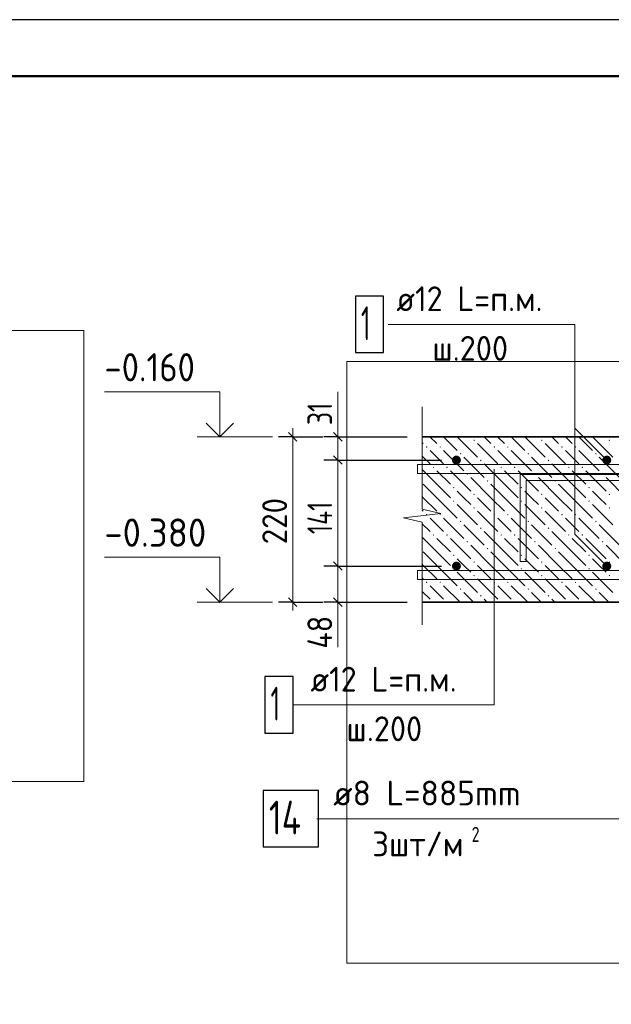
# Model space of a CAD drawing. Header units: millimetres. Extents: x 0 to 42000, y 0 to 29700.
# Tile 21 of 33: x 19842 to 25088, y 20969 to 29700. Entities that reach past the tile are written whole.
import ezdxf

# ---------------------------------------------------------------- set-up
doc = ezdxf.new("R2010")
doc.units = ezdxf.units.MM
for name, color, linetype, lineweight in [('Standard', 7, 'Continuous', 25), ('ЖБ Перекрытие верхний уровень', 7, 'Continuous', 18), ('Размерная линия_ общее', 7, 'Continuous', 13), ('Фиксатор', 7, 'Continuous', 50), ('Фоновоя арматура Х1', 7, 'Continuous', 25)]:
    doc.layers.add(name, color=color, linetype=linetype, lineweight=lineweight)
doc.styles.add('ISOCPEUR', font='txt')

msp = doc.modelspace()

# ---------------------------------------------------------------- hatches: boundary and pattern name
at = {"layer": 'ЖБ Перекрытие верхний уровень', "linetype": 'Continuous', "lineweight": 18, "transparency": 33554687}
for points in [[(23864.2, 25970.8), (23870.6, 25977.3), (23877.1, 25970.8), (23870.6, 25964.3)], [(24464.2, 25970.8), (24470.6, 25977.3), (24477.1, 25970.8), (24470.6, 25964.3)], [(25064.2, 25970.8), (25070.6, 25977.3), (25077.1, 25970.8), (25070.6, 25964.3)], [(23444.2, 25910.8), (23450.7, 25917.3), (23457.2, 25910.8), (23450.7, 25904.3)], [(23564.2, 25910.8), (23570.6, 25917.3), (23577.1, 25910.8), (23570.6, 25904.3)], [(23744.2, 25850.8), (23750.7, 25857.3), (23757.2, 25850.8), (23750.7, 25844.3)], [(24044.2, 25910.8), (24050.7, 25917.3), (24057.2, 25910.8), (24050.7, 25904.3)], [(24164.2, 25910.8), (24170.6, 25917.3), (24177.1, 25910.8), (24170.6, 25904.3)], [(24344.2, 25850.8), (24350.7, 25857.3), (24357.2, 25850.8), (24350.7, 25844.3)], [(24644.2, 25910.8), (24650.7, 25917.3), (24657.2, 25910.8), (24650.7, 25904.3)], [(24764.2, 25910.8), (24770.6, 25917.3), (24777.1, 25910.8), (24770.6, 25904.3)], [(24944.2, 25850.8), (24950.7, 25857.3), (24957.2, 25850.8), (24950.7, 25844.3)], [(23924.2, 25790.8), (23930.7, 25797.3), (23937.2, 25790.8), (23930.7, 25784.3)], [(24524.2, 25790.8), (24530.7, 25797.3), (24537.2, 25790.8), (24530.7, 25784.3)], [(23504.2, 25730.8), (23510.7, 25737.3), (23517.2, 25730.8), (23510.7, 25724.3)], [(23624.2, 25730.8), (23630.7, 25737.3), (23637.2, 25730.8), (23630.7, 25724.3)], [(23804.2, 25670.8), (23810.7, 25677.3), (23817.2, 25670.8), (23810.7, 25664.3)], [(24104.2, 25730.8), (24110.7, 25737.3), (24117.2, 25730.8), (24110.7, 25724.3)], [(24224.2, 25730.8), (24230.7, 25737.3), (24237.2, 25730.8), (24230.7, 25724.3)], [(24404.2, 25670.8), (24410.7, 25677.3), (24417.2, 25670.8), (24410.7, 25664.3)], [(24704.2, 25730.8), (24710.7, 25737.3), (24717.2, 25730.8), (24710.7, 25724.3)], [(24824.2, 25730.8), (24830.7, 25737.3), (24837.2, 25730.8), (24830.7, 25724.3)], [(25004.2, 25670.8), (25010.7, 25677.3), (25017.2, 25670.8), (25010.7, 25664.3)], [(23984.1, 25610.8), (23990.6, 25617.3), (23997.1, 25610.8), (23990.6, 25604.3)], [(24584.1, 25610.8), (24590.6, 25617.3), (24597.1, 25610.8), (24590.6, 25604.3)], [(23684.1, 25550.8), (23690.6, 25557.3), (23697.1, 25550.8), (23690.6, 25544.3)], [(23864.2, 25490.8), (23870.6, 25497.3), (23877.1, 25490.8), (23870.6, 25484.3)], [(24284.1, 25550.8), (24290.6, 25557.3), (24297.1, 25550.8), (24290.6, 25544.3)], [(24464.2, 25490.8), (24470.6, 25497.3), (24477.1, 25490.8), (24470.6, 25484.3)], [(24884.1, 25550.8), (24890.6, 25557.3), (24897.1, 25550.8), (24890.6, 25544.3)], [(25064.2, 25490.8), (25070.6, 25497.3), (25077.1, 25490.8), (25070.6, 25484.3)], [(23684.1, 25430.8), (23690.6, 25437.3), (23697.1, 25430.8), (23690.6, 25424.3)], [(24284.1, 25430.8), (24290.6, 25437.3), (24297.1, 25430.8), (24290.6, 25424.3)], [(24884.1, 25430.8), (24890.6, 25437.3), (24897.1, 25430.8), (24890.6, 25424.3)], [(23864.2, 25370.8), (23870.6, 25377.3), (23877.1, 25370.8), (23870.6, 25364.3)], [(24464.2, 25370.8), (24470.6, 25377.3), (24477.1, 25370.8), (24470.6, 25364.3)], [(25064.2, 25370.8), (25070.6, 25377.3), (25077.1, 25370.8), (25070.6, 25364.3)], [(23444.2, 25310.8), (23450.7, 25317.3), (23457.2, 25310.8), (23450.7, 25304.3)], [(23564.2, 25310.8), (23570.6, 25317.3), (23577.1, 25310.8), (23570.6, 25304.3)], [(23744.2, 25250.8), (23750.7, 25257.3), (23757.2, 25250.8), (23750.7, 25244.3)], [(24044.2, 25310.8), (24050.7, 25317.3), (24057.2, 25310.8), (24050.7, 25304.3)], [(24164.2, 25310.8), (24170.6, 25317.3), (24177.1, 25310.8), (24170.6, 25304.3)], [(24344.2, 25250.8), (24350.7, 25257.3), (24357.2, 25250.8), (24350.7, 25244.3)], [(24644.2, 25310.8), (24650.7, 25317.3), (24657.2, 25310.8), (24650.7, 25304.3)], [(24764.2, 25310.8), (24770.6, 25317.3), (24777.1, 25310.8), (24770.6, 25304.3)], [(24944.2, 25250.8), (24950.7, 25257.3), (24957.2, 25250.8), (24950.7, 25244.3)], [(23924.2, 25190.8), (23930.7, 25197.3), (23937.2, 25190.8), (23930.7, 25184.3)], [(24524.2, 25190.8), (24530.7, 25197.3), (24537.2, 25190.8), (24530.7, 25184.3)], [(23504.2, 25130.8), (23510.7, 25137.3), (23517.2, 25130.8), (23510.7, 25124.3)], [(23624.2, 25130.8), (23630.7, 25137.3), (23637.2, 25130.8), (23630.7, 25124.3)], [(23804.2, 25070.8), (23810.7, 25077.3), (23817.2, 25070.8), (23810.7, 25064.3)], [(24104.2, 25130.8), (24110.7, 25137.3), (24117.2, 25130.8), (24110.7, 25124.3)], [(24224.2, 25130.8), (24230.7, 25137.3), (24237.2, 25130.8), (24230.7, 25124.3)], [(24404.2, 25070.8), (24410.7, 25077.3), (24417.2, 25070.8), (24410.7, 25064.3)], [(24704.2, 25130.8), (24710.7, 25137.3), (24717.2, 25130.8), (24710.7, 25124.3)], [(24824.2, 25130.8), (24830.7, 25137.3), (24837.2, 25130.8), (24830.7, 25124.3)], [(25004.2, 25070.8), (25010.7, 25077.3), (25017.2, 25070.8), (25010.7, 25064.3)], [(23984.1, 25010.8), (23990.6, 25017.3), (23997.1, 25010.8), (23990.6, 25004.3)], [(24584.1, 25010.8), (24590.6, 25017.3), (24597.1, 25010.8), (24590.6, 25004.3)], [(23684.1, 24950.8), (23690.6, 24957.3), (23697.1, 24950.8), (23690.6, 24944.3)], [(23864.2, 24890.8), (23870.6, 24897.3), (23877.1, 24890.8), (23870.6, 24884.3)], [(24284.1, 24950.8), (24290.6, 24957.3), (24297.1, 24950.8), (24290.6, 24944.3)], [(24464.2, 24890.8), (24470.6, 24897.3), (24477.1, 24890.8), (24470.6, 24884.3)], [(24884.1, 24950.8), (24890.6, 24957.3), (24897.1, 24950.8), (24890.6, 24944.3)], [(25064.2, 24890.8), (25070.6, 24897.3), (25077.1, 24890.8), (25070.6, 24884.3)], [(23684.1, 24830.8), (23690.6, 24837.3), (23697.1, 24830.8), (23690.6, 24824.3)], [(24284.1, 24830.8), (24290.6, 24837.3), (24297.1, 24830.8), (24290.6, 24824.3)], [(24884.1, 24830.8), (24890.6, 24837.3), (24897.1, 24830.8), (24890.6, 24824.3)], [(23444.2, 24710.8), (23450.7, 24717.3), (23457.2, 24710.8), (23450.7, 24704.3)], [(23564.2, 24710.8), (23570.6, 24717.3), (23577.1, 24710.8), (23570.6, 24704.3)], [(23864.2, 24770.8), (23870.6, 24777.3), (23877.1, 24770.8), (23870.6, 24764.3)], [(24044.2, 24710.8), (24050.7, 24717.3), (24057.2, 24710.8), (24050.7, 24704.3)], [(24164.2, 24710.8), (24170.6, 24717.3), (24177.1, 24710.8), (24170.6, 24704.3)], [(24464.2, 24770.8), (24470.6, 24777.3), (24477.1, 24770.8), (24470.6, 24764.3)], [(24644.2, 24710.8), (24650.7, 24717.3), (24657.2, 24710.8), (24650.7, 24704.3)], [(24764.2, 24710.8), (24770.6, 24717.3), (24777.1, 24710.8), (24770.6, 24704.3)], [(25064.2, 24770.8), (25070.6, 24777.3), (25077.1, 24770.8), (25070.6, 24764.3)], [(23744.2, 24650.8), (23750.7, 24657.3), (23757.2, 24650.8), (23750.7, 24644.3)], [(24344.2, 24650.8), (24350.7, 24657.3), (24357.2, 24650.8), (24350.7, 24644.3)], [(24944.2, 24650.8), (24950.7, 24657.3), (24957.2, 24650.8), (24950.7, 24644.3)], [(23508.2, 24534.9), (23510.7, 24537.3), (23513.1, 24534.9)], [(23628.2, 24534.9), (23630.7, 24537.3), (23633.1, 24534.9)], [(23924.2, 24590.8), (23930.7, 24597.3), (23937.2, 24590.8), (23930.7, 24584.3)], [(24108.2, 24534.9), (24110.7, 24537.3), (24113.1, 24534.9)], [(24228.2, 24534.9), (24230.7, 24537.3), (24233.1, 24534.9)], [(24524.2, 24590.8), (24530.7, 24597.3), (24537.2, 24590.8), (24530.7, 24584.3)], [(24708.2, 24534.9), (24710.7, 24537.3), (24713.1, 24534.9)], [(24828.2, 24534.9), (24830.7, 24537.3), (24833.1, 24534.9)]]:
    msp.add_hatch(color=7, dxfattribs=at).paths.add_polyline_path(points, flags=16)
at = {"layer": 'Фоновоя арматура Х1', "linetype": 'Continuous', "lineweight": 18, "transparency": 33554687}
for points in [[(23754.2, 25794.9), (23751.2, 25810.2), (23742.5, 25823.1), (23729.6, 25831.8), (23714.2, 25834.9), (23698.9, 25831.8), (23686, 25823.1), (23677.3, 25810.2), (23674.2, 25794.9), (23677.3, 25779.5), (23686, 25766.6), (23698.9, 25757.9), (23714.2, 25754.9), (23729.6, 25757.9), (23742.5, 25766.6), (23751.2, 25779.5)], [(25087.6, 25794.9), (25084.5, 25810.2), (25075.9, 25823.1), (25062.9, 25831.8), (25047.6, 25834.9), (25032.3, 25831.8), (25019.3, 25823.1), (25010.6, 25810.2), (25007.6, 25794.9), (25010.6, 25779.5), (25019.3, 25766.6), (25032.3, 25757.9), (25047.6, 25754.9), (25062.9, 25757.9), (25075.9, 25766.6), (25084.5, 25779.5)], [(23754.2, 24854.9), (23751.2, 24870.2), (23742.5, 24883.1), (23729.6, 24891.8), (23714.2, 24894.9), (23698.9, 24891.8), (23686, 24883.1), (23677.3, 24870.2), (23674.2, 24854.9), (23677.3, 24839.6), (23686, 24826.6), (23698.9, 24817.9), (23714.2, 24814.8), (23729.6, 24817.9), (23742.5, 24826.6), (23751.2, 24839.6)], [(25087.6, 24854.9), (25084.5, 24870.2), (25075.9, 24883.1), (25062.9, 24891.8), (25047.6, 24894.9), (25032.3, 24891.8), (25019.3, 24883.1), (25010.6, 24870.2), (25007.6, 24854.9), (25010.6, 24839.6), (25019.3, 24826.6), (25032.3, 24817.9), (25047.6, 24814.8), (25062.9, 24817.9), (25075.9, 24826.6), (25084.5, 24839.6)]]:
    msp.add_hatch(color=7, dxfattribs=at).paths.add_polyline_path(points)

# ---------------------------------------------------------------- linework, layer by layer
at = {"layer": 'Standard', "color": 7, "linetype": 'Continuous', "lineweight": 13, "transparency": 33554687}
for p, q in [((22662.8, 26401.5), (22662.8, 26001.5)), ((23410.7, 26268.2), (23410.7, 25359.5)), ((21416.2, 26001.5), (22082.8, 26001.5)), ((23577.4, 25320.9), (23244, 25282.2)), ((23410.7, 25359.5), (23577.4, 25320.9)), ((23244, 25282.2), (23410.7, 25243.5)), ((23410.7, 25243.5), (23410.7, 24334.9)), ((21416.2, 24534.9), (22082.8, 24534.9)), ((22662.8, 24534.9), (22662.8, 24134.9)), ((23410.7, 24334.9), (23410.7, 24334.9))]:
    msp.add_line(p, q, dxfattribs=at)
at = {"layer": 'Standard', "color": 7, "linetype": 'Continuous', "lineweight": 25, "transparency": 33554687}
msp.add_lwpolyline([(0, 0), (42000, 0), (42000, 29700), (0, 29700), (0, 0)], close=True, dxfattribs=at)
at = {"layer": 'Standard', "color": 7, "linetype": 'Continuous', "lineweight": 50, "transparency": 33554687}
msp.add_lwpolyline([(2000, 29200), (41500, 29200), (41500, 500), (2000, 500), (2000, 29200)], close=True, dxfattribs=at)
at = {"layer": 'Standard', "color": 7, "linetype": 'Continuous', "lineweight": 13, "transparency": 33554687}
for points in [[(41500, 29200), (2000, 29200), (2000, 5000), (41500, 5000), (41500, 29200)], [(25047.6, 25794.9), (24764.7, 26077.7), (24764.7, 26998.2), (23109.7, 26998.2)], [(21616.2, 26001.5), (21616.2, 26401.5), (20592.8, 26401.5)], [(25047.6, 24854.9), (24764.7, 25137.7), (24764.7, 26077.7)], [(22266.5, 23624.9), (24048.1, 23624.9), (24048.1, 23875.7), (24048.1, 25714.8)], [(25686.3, 25271.3), (25376.7, 25271.3), (25376.7, 22614.8), (22476.5, 22614.8)], [(21616.2, 24534.9), (21616.2, 24934.9), (20592.8, 24934.9)]]:
    msp.add_lwpolyline(points, dxfattribs=at)
at = {"layer": 'Standard', "color": 254, "linetype": 'Continuous', "lineweight": 13, "true_color": 0xc4c4ff, "transparency": 33554687}
for points in [[(4877.9, 22944.9), (20411.3, 22944.9), (20411.3, 26944.9), (4877.9, 26944.9), (4877.9, 22944.9)], [(22744, 21334.9), (41115.4, 21334.9), (41115.4, 26668.2), (22744, 26668.2), (22744, 21334.9)]]:
    msp.add_lwpolyline(points, dxfattribs=at)
at = {"layer": 'Standard', "color": 7, "linetype": 'Continuous', "lineweight": 35, "transparency": 33554687}
for points in [[(21737.2, 26122.6), (21616.2, 26001.5), (21495.1, 26122.6)], [(21737.2, 24655.9), (21616.2, 24534.9), (21495.1, 24655.9)]]:
    msp.add_lwpolyline(points, dxfattribs=at)
at = {"layer": 'ЖБ Перекрытие верхний уровень', "color": 7, "linetype": 'Continuous', "lineweight": 35, "transparency": 33554687}
for p, q in [((30314.3, 26001.5), (23410.7, 26001.5)), ((23410.7, 24534.9), (28647.6, 24534.9))]:
    msp.add_line(p, q, dxfattribs=at)
at = {"layer": 'ЖБ Перекрытие верхний уровень', "color": 9, "linetype": 'Continuous', "lineweight": 18, "true_color": 0xc7c7c7, "transparency": 33554687}
for p, q in [((23410.7, 25950.8), (23420.7, 25940.8)), ((23480, 26001.5), (23540.7, 25940.8)), ((23600, 26001.5), (23720.7, 25880.8)), ((23720.7, 26000.8), (23900.7, 25820.8)), ((23840.7, 26000.8), (23840, 26001.5)), ((23900.7, 25940.8), (24080.6, 25760.8)), ((23960, 26001.5), (24020.7, 25940.8)), ((24080, 26001.5), (24140.7, 25940.8)), ((24200, 26001.5), (24320.7, 25880.8)), ((24320.7, 26000.8), (24500.7, 25820.8)), ((24440.7, 26000.8), (24440, 26001.5)), ((24500.7, 25940.8), (24680.6, 25760.8)), ((24560, 26001.5), (24620.7, 25940.8)), ((24680, 26001.5), (24740.7, 25940.8)), ((24800, 26001.5), (24920.7, 25880.8)), ((24920.7, 26000.8), (25100.7, 25820.8)), ((25040.7, 26000.8), (25040, 26001.5)), ((23540.7, 25820.8), (23480.6, 25880.8)), ((23600.7, 25880.8), (23780.6, 25700.8)), ((24140.7, 25820.8), (24080.6, 25880.8)), ((24200.7, 25880.8), (24380.6, 25700.8)), ((24740.7, 25820.8), (24680.6, 25880.8)), ((24800.7, 25880.8), (24980.6, 25700.8)), ((23410.7, 25830.8), (23480.6, 25760.8)), ((23600.7, 25760.8), (23540.7, 25820.8)), ((23780.6, 25820.8), (23960.7, 25640.8)), ((24140.7, 25580.8), (23960.7, 25760.8)), ((24200.7, 25760.8), (24140.7, 25820.8)), ((24380.6, 25820.8), (24560.7, 25640.8)), ((24740.7, 25580.8), (24560.7, 25760.8)), ((24800.7, 25760.8), (24740.7, 25820.8)), ((24980.6, 25820.8), (25160.7, 25640.8)), ((23540.7, 25580.8), (23410.7, 25710.8)), ((23540.7, 25700.8), (23660.7, 25580.8)), ((23660.7, 25700.8), (23840.7, 25520.8)), ((24140.7, 25700.8), (24260.7, 25580.8)), ((24260.7, 25700.8), (24440.7, 25520.8)), ((24740.7, 25700.8), (24860.7, 25580.8)), ((24860.7, 25700.8), (25040.7, 25520.8)), ((24020.7, 25460.8), (23840.7, 25640.8)), ((24620.7, 25460.8), (24440.7, 25640.8)), ((25220.7, 25460.8), (25040.7, 25640.8)), ((23420.7, 25580.8), (23540.7, 25460.8)), ((23540.7, 25580.8), (23660.7, 25460.8)), ((23780.6, 25460.8), (23720.7, 25520.8)), ((24020.7, 25580.8), (24140.7, 25460.8)), ((24140.7, 25580.8), (24260.7, 25460.8)), ((24380.6, 25460.8), (24320.7, 25520.8)), ((24620.7, 25580.8), (24740.7, 25460.8)), ((24740.7, 25580.8), (24860.7, 25460.8)), ((24980.6, 25460.8), (24920.7, 25520.8)), ((23420.7, 25460.8), (23410.7, 25470.8)), ((23420.7, 25460.8), (23540.7, 25340.8)), ((23540.7, 25460.8), (23720.7, 25280.8)), ((23840.7, 25400.8), (23780.6, 25460.8)), ((23900.7, 25460.8), (24020.7, 25340.8)), ((24020.7, 25460.8), (24140.7, 25340.8)), ((24140.7, 25460.8), (24320.7, 25280.8)), ((24440.7, 25400.8), (24380.6, 25460.8)), ((24500.7, 25460.8), (24620.7, 25340.8)), ((24620.7, 25460.8), (24740.7, 25340.8)), ((24740.7, 25460.8), (24920.7, 25280.8)), ((25040.7, 25400.8), (24980.6, 25460.8)), ((23410.7, 25350.8), (23420.7, 25340.8)), ((23720.7, 25400.8), (23900.7, 25220.8)), ((23900.7, 25340.8), (24080.6, 25160.8)), ((24320.7, 25400.8), (24500.7, 25220.8)), ((24500.7, 25340.8), (24680.6, 25160.8)), ((24920.7, 25400.8), (25100.7, 25220.8)), ((23540.7, 25220.8), (23480.6, 25280.8)), ((23600.7, 25280.8), (23780.6, 25100.8)), ((24140.7, 25220.8), (24080.6, 25280.8)), ((24200.7, 25280.8), (24380.6, 25100.8)), ((24740.7, 25220.8), (24680.6, 25280.8)), ((24800.7, 25280.8), (24980.6, 25100.8)), ((23410.7, 25230.8), (23480.6, 25160.8)), ((23600.7, 25160.8), (23540.7, 25220.8)), ((23780.6, 25220.8), (23960.7, 25040.8)), ((24140.7, 24980.8), (23960.7, 25160.8)), ((24200.7, 25160.8), (24140.7, 25220.8)), ((24380.6, 25220.8), (24560.7, 25040.8)), ((24740.7, 24980.8), (24560.7, 25160.8)), ((24800.7, 25160.8), (24740.7, 25220.8)), ((24980.6, 25220.8), (25160.7, 25040.8)), ((23540.7, 24980.8), (23410.7, 25110.8)), ((23540.7, 25100.8), (23660.7, 24980.8)), ((23660.7, 25100.8), (23840.7, 24920.8)), ((24140.7, 25100.8), (24260.7, 24980.8)), ((24260.7, 25100.8), (24440.7, 24920.8)), ((24740.7, 25100.8), (24860.7, 24980.8)), ((24860.7, 25100.8), (25040.7, 24920.8)), ((23420.7, 24980.8), (23540.7, 24860.8)), ((23540.7, 24980.8), (23660.7, 24860.8)), ((24020.7, 24860.8), (23840.7, 25040.8)), ((24020.7, 24980.8), (24140.7, 24860.8)), ((24140.7, 24980.8), (24260.7, 24860.8)), ((24620.7, 24860.8), (24440.7, 25040.8)), ((24620.7, 24980.8), (24740.7, 24860.8)), ((24740.7, 24980.8), (24860.7, 24860.8)), ((25220.7, 24860.8), (25040.7, 25040.8)), ((23780.6, 24860.8), (23720.7, 24920.8)), ((24380.6, 24860.8), (24320.7, 24920.8)), ((24980.6, 24860.8), (24920.7, 24920.8)), ((23420.7, 24860.8), (23410.7, 24870.8)), ((23420.7, 24860.8), (23540.7, 24740.8)), ((23540.7, 24860.8), (23720.7, 24680.8)), ((23720.7, 24800.8), (23900.7, 24620.8)), ((23840.7, 24800.8), (23780.6, 24860.8)), ((23900.7, 24860.8), (24020.7, 24740.8)), ((24020.7, 24860.8), (24140.7, 24740.8)), ((24140.7, 24860.8), (24320.7, 24680.8)), ((24320.7, 24800.8), (24500.7, 24620.8)), ((24440.7, 24800.8), (24380.6, 24860.8)), ((24500.7, 24860.8), (24620.7, 24740.8)), ((24620.7, 24860.8), (24740.7, 24740.8)), ((24740.7, 24860.8), (24920.7, 24680.8)), ((24920.7, 24800.8), (25100.7, 24620.8)), ((25040.7, 24800.8), (24980.6, 24860.8)), ((23410.7, 24750.8), (23420.7, 24740.8)), ((23900.7, 24740.8), (24080.6, 24560.8)), ((24500.7, 24740.8), (24680.6, 24560.8)), ((23410.7, 24630.8), (23480.6, 24560.8)), ((23540.7, 24620.8), (23480.6, 24680.8)), ((23600.7, 24560.8), (23540.7, 24620.8)), ((23600.7, 24680.8), (23746.6, 24534.9)), ((23780.6, 24620.8), (23866.6, 24534.9)), ((24140.7, 24620.8), (24080.6, 24680.8)), ((24200.7, 24560.8), (24140.7, 24620.8)), ((24200.7, 24680.8), (24346.6, 24534.9)), ((24380.6, 24620.8), (24466.6, 24534.9)), ((24740.7, 24620.8), (24680.6, 24680.8)), ((24800.7, 24560.8), (24740.7, 24620.8)), ((24800.7, 24680.8), (24946.6, 24534.9)), ((24980.6, 24620.8), (25066.6, 24534.9)), ((23986.6, 24534.9), (23960.7, 24560.8)), ((24586.6, 24534.9), (24560.7, 24560.8))]:
    msp.add_line(p, q, dxfattribs=at)
at = {"layer": 'Размерная линия_ общее', "color": 7, "linetype": 'Continuous', "lineweight": 25, "transparency": 33554687}
for p, q in [((22225.3, 26039), (22300.3, 25964)), ((22625.3, 26039), (22700.3, 25964)), ((22625.3, 25832.4), (22700.3, 25757.4)), ((22625.3, 24892.4), (22700.3, 24817.4)), ((22225.3, 24572.4), (22300.3, 24497.4)), ((22625.3, 24572.4), (22700.3, 24497.4))]:
    msp.add_line(p, q, dxfattribs=at)
at = {"layer": 'Размерная линия_ общее', "color": 7, "linetype": 'Continuous', "lineweight": 13, "transparency": 33554687}
for p, q in [((22262.8, 26001.5), (22262.8, 26076.5)), ((22662.8, 26001.5), (22662.8, 26076.5)), ((22662.8, 26001.5), (22662.8, 25794.9)), ((22662.8, 25794.9), (22662.8, 24854.9)), ((22662.8, 24854.9), (22662.8, 24534.9)), ((22262.8, 24534.9), (22262.8, 24459.9)), ((22662.8, 24534.9), (22662.8, 24459.9))]:
    msp.add_line(p, q, dxfattribs=at)
at = {"layer": 'Размерная линия_ общее', "color": 253, "linetype": 'Continuous', "lineweight": -3, "true_color": 0xa0a0a0, "transparency": 33554687}
for p, q in [((22262.8, 26001.5), (22137.8, 26001.5)), ((22262.8, 26001.5), (22387.8, 26001.5)), ((22262.8, 26001.5), (22529.5, 26001.5)), ((22662.8, 26001.5), (22537.8, 26001.5)), ((22662.8, 26001.5), (22787.8, 26001.5)), ((22662.8, 26001.5), (23277.4, 26001.5)), ((22662.8, 25794.9), (22537.8, 25794.9)), ((22662.8, 25794.9), (22787.8, 25794.9)), ((22662.8, 25794.9), (23580.9, 25794.9)), ((22662.8, 24854.9), (22537.8, 24854.9)), ((22662.8, 24854.9), (22787.8, 24854.9)), ((22662.8, 24854.9), (23580.9, 24854.9)), ((22262.8, 24534.9), (22137.8, 24534.9)), ((22262.8, 24534.9), (22387.8, 24534.9)), ((22262.8, 24534.9), (22529.5, 24534.9)), ((22662.8, 24534.9), (22537.8, 24534.9)), ((22662.8, 24534.9), (22787.8, 24534.9)), ((22662.8, 24534.9), (23277.4, 24534.9))]:
    msp.add_line(p, q, dxfattribs=at)
at = {"layer": 'Размерная линия_ общее', "color": 7, "linetype": 'Continuous', "lineweight": 13, "transparency": 33554687}
msp.add_lwpolyline([(22262.8, 26001.5), (22262.8, 24946.8), (22262.8, 24946.8), (22262.8, 24534.9)], dxfattribs=at)
at = {"layer": 'Фиксатор', "color": 251, "linetype": 'Continuous', "lineweight": 13, "true_color": 0x494949, "transparency": 33554687}
msp.add_lwpolyline([(24279.6, 24894.9), (24279.6, 25668.2), (25713, 25668.2), (25713, 24894.9), (25659.6, 24894.9), (25659.6, 25614.8), (24333, 25614.8), (24333, 24894.9), (24279.6, 24894.9)], dxfattribs=at)
at = {"layer": 'Фиксатор', "color": 7, "linetype": 'Continuous', "lineweight": 25, "transparency": 33554687}
msp.add_lwpolyline([(22001.5, 22364.9), (22491.5, 22364.9), (22491.5, 22864.9), (22001.5, 22864.9), (22001.5, 22364.9)], dxfattribs=at)
at = {"layer": 'Фоновоя арматура Х1', "color": 7, "linetype": 'Continuous', "lineweight": 25, "transparency": 33554687}
for points in [[(22818.1, 26748.2), (23068.1, 26748.2), (23068.1, 27248.2), (22818.1, 27248.2), (22818.1, 26748.2)], [(22016.5, 23374.9), (22266.5, 23374.9), (22266.5, 23874.9), (22016.5, 23874.9), (22016.5, 23374.9)]]:
    msp.add_lwpolyline(points, dxfattribs=at)
at = {"layer": 'Фоновоя арматура Х1', "color": 251, "linetype": 'Continuous', "lineweight": 18, "true_color": 0x656565, "transparency": 33554687}
for points in [[(23370.7, 25754.9), (30147.6, 25754.9), (30147.6, 25674.9), (23370.7, 25674.9), (23370.7, 25754.9)], [(23370.7, 24814.8), (30147.6, 24814.8), (30147.6, 24734.9), (23370.7, 24734.9), (23370.7, 24814.8)]]:
    msp.add_lwpolyline(points, dxfattribs=at)

# ---------------------------------------------------------------- texts
at = {"layer": 'Standard', "color": 7, "linetype": 'Continuous', "lineweight": 25, "transparency": 33554687, "char_height": 250, "attachment_point": 7, "style": 'ISOCPEUR'}
for s, insert, width in [('\\W0.90;-0.160', (20592.8, 26493.2), 1011.765), ('\\W0.95;-0.380', (20592.8, 25026.5), 1067.857)]:
    msp.add_mtext(s, dxfattribs=dict(at, insert=insert, width=width))
at = {"layer": 'Размерная линия_ общее', "color": 7, "linetype": 'Continuous', "lineweight": 25, "transparency": 33554687, "char_height": 220, "attachment_point": 7, "rotation": 90, "style": 'ISOCPEUR'}
for s, insert, width in [('\\W0.75;31', (22612.8, 26105.7), 346.334), ('\\W0.75;141', (22612.8, 25137.9), 478.399), ('\\W0.91;220', (22212.8, 25048.2), 561.996), ('\\W0.88;48', (22612.8, 24122.7), 426.797)]:
    msp.add_mtext(s, dxfattribs=dict(at, insert=insert, width=width))
at = {"layer": 'Фиксатор', "color": 7, "linetype": 'Continuous', "lineweight": 13, "transparency": 33554687, "attachment_point": 7, "style": 'ISOCPEUR'}
for s, insert, char_height, width in [('\\W0.98;ø8 L=885mm ', (22622, 22732.2), 220, 1888.541), ('\\W0.76;14', (22051.5, 22474.9), 300, 504.567)]:
    msp.add_mtext(s, dxfattribs=dict(at, insert=insert, char_height=char_height, width=width))
at = {"layer": 'Фиксатор', "color": 251, "linetype": 'Continuous', "lineweight": 25, "true_color": 0x494949, "transparency": 33554687, "attachment_point": 7, "style": 'ISOCPEUR'}
for s, insert, char_height, width in [('\\W0.78;2', (23848.9, 22409.9), 132, 143.621), ('\\W0.95;3шт/м', (22968.9, 22281.6), 220, 984.303)]:
    msp.add_mtext(s, dxfattribs=dict(at, insert=insert, char_height=char_height, width=width))
at = {"layer": 'Фоновоя арматура Х1', "color": 7, "linetype": 'Continuous', "lineweight": 13, "transparency": 33554687, "attachment_point": 7, "style": 'ISOCPEUR'}
for s, insert, char_height, width in [('\\W0.94;ø12 L=п.м. ', (23181.7, 27115.5), 220, 1599.147), ('\\W0.56;1', (22868.1, 26858.2), 300, 233.324), ('\\W0.95;ш.200 ', (23500.7, 26675.5), 220, 962.122), ('\\W0.94;ø12 L=п.м. ', (22420.1, 23742.2), 220, 1599.154), ('\\W0.56;1', (22066.5, 23484.9), 300, 233.343), ('\\W0.95;ш.200 ', (22739.1, 23302.2), 220, 962.129)]:
    msp.add_mtext(s, dxfattribs=dict(at, insert=insert, char_height=char_height, width=width))

doc.saveas('drawing.dxf')
